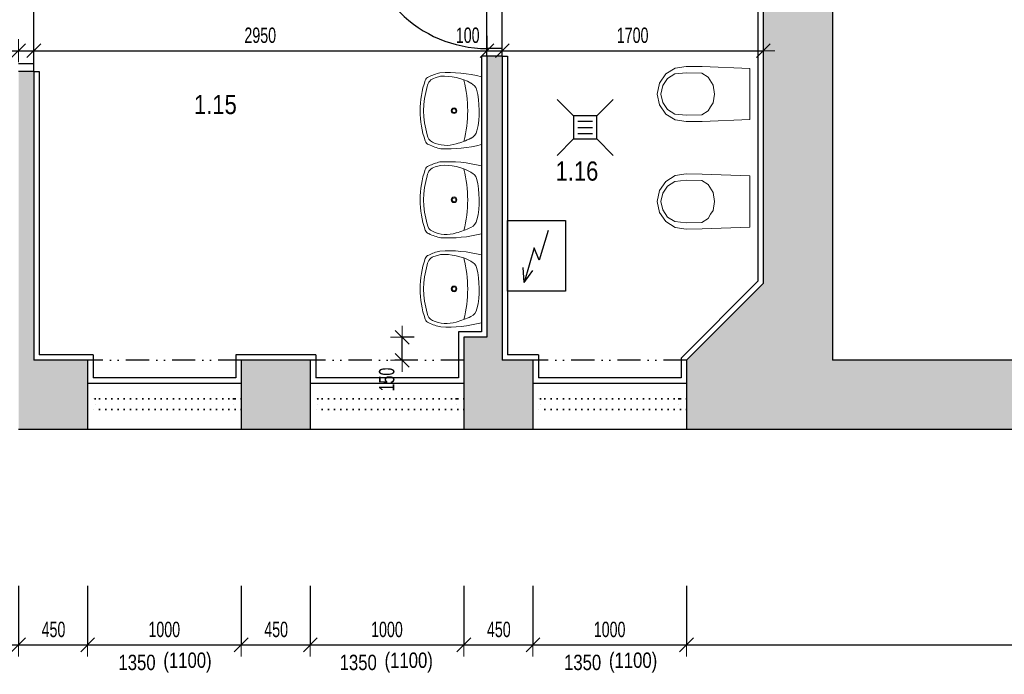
# Model space of a CAD drawing. Header units: millimetres. Extents: x -19215 to 25158, y -68454 to -42345.
# Tile 20 of 23: x 12335 to 18746, y -59191 to -54929. Entities that reach past the tile are written whole.
import ezdxf

# ---------------------------------------------------------------- set-up
doc = ezdxf.new("R2010")
doc.units = ezdxf.units.MM
doc.header["$PDMODE"] = 65
doc.linetypes.add('JIS_09_15', pattern=[300, 150, -50, 0, -50, 0, -50])
doc.linetypes.add('Teckovana 0.5x_2', pattern=[40, 0, -40])
doc.layers.add('XR$1$1.NP - STÁVAJÍCÍ_1', color=7, linetype='Continuous', lineweight=25)
doc.layers.add('XR$2$1.NP - KOTY_1', color=7, linetype='Continuous', lineweight=25)
doc.styles.add('ARIAL', font='ARIAL.TTF')
doc.styles.add('ARIALNARROW', font='ARIALN.TTF')
doc.dimstyles.new('DIMSTYLE_11', dxfattribs={"dimtxt": 100, "dimasz": 150, "dimexe": 0, "dimexo": 0, "dimgap": 50, "dimtad": 2, "dimdec": 0, "dimrnd": 5, "dimdsep": 46, "dimtxsty": 'ARIALNARROW', "dimblk1": 'ALL_ML_STRICH', "dimblk2": 'ALL_ML_STRICH', "dimsah": 1, "dimcen": 0, "dimclrd": 96, "dimclre": 96, "dimclrt": 96, "dimadec": 0, "dimazin": 0, "dimtfac": 1, "dimtdec": 0, "dimtix": 1, "dimtmove": 2, "dimatfit": 3, "dimfxl": 0, "dimtvp": 1.2, "dimtzin": 0, "dimlwd": 0, "dimlwe": 13, "dimarcsym": 0})
doc.dimstyles.new('DIMSTYLE_3', dxfattribs={"dimtxt": 100, "dimasz": 150, "dimexe": 0, "dimexo": 0, "dimgap": 50, "dimtad": 2, "dimdec": 0, "dimrnd": 5, "dimdsep": 46, "dimtxsty": 'ARIALNARROW', "dimblk1": 'ALL_ML_STRICH', "dimblk2": 'ALL_ML_STRICH', "dimsah": 1, "dimcen": 0, "dimclrd": 96, "dimclre": 96, "dimclrt": 96, "dimadec": 0, "dimazin": 0, "dimtfac": 1, "dimtdec": 0, "dimtix": 1, "dimtmove": 2, "dimatfit": 3, "dimfxl": 0, "dimtzin": 0, "dimlwd": 0, "dimlwe": 13, "dimarcsym": 0})

# ---------------------------------------------------------------- blocks, each defined once
blk = doc.blocks.new('ALL_ML_STRICH')
at = {"color": 0, "linetype": 'ByBlock', "lineweight": -2}
for p, q in [((0, -0.5), (0, 0.5)), ((-1, 0), (0.5, 0)), ((-0.3, -0.3), (0.3, 0.3))]:
    blk.add_line(p, q, dxfattribs=at)
blk = doc.blocks.new('*D6')
at = {"layer": 'DEFPOINTS', "color": 96, "linetype": 'Continuous', "lineweight": 13}
for p in [(14227.2, -58514.7), (15227.2, -58514.7), (14227.2, -58999.3)]:
    blk.add_point(p, dxfattribs=at)
at = {"layer": 'XR$1$1.NP - STÁVAJÍCÍ_1', "color": 96, "linetype": 'Continuous', "lineweight": -2}
for p, q in [((14227.2, -58614.7), (14227.2, -58999.3)), ((15227.2, -58614.7), (15227.2, -58999.3)), ((14227.2, -58999.3), (15227.2, -58999.3))]:
    blk.add_line(p, q, dxfattribs=at)
at = {"layer": 'XR$1$1.NP - STÁVAJÍCÍ_1', "color": 96, "linetype": 'Continuous', "lineweight": 13, "xscale": 150, "yscale": 150, "zscale": 150, "rotation": 180}
blk.add_blockref('ALL_ML_STRICH', (14227.2, -58999.3), dxfattribs=at)
at = {"layer": 'XR$1$1.NP - STÁVAJÍCÍ_1', "color": 96, "linetype": 'Continuous', "lineweight": 13, "xscale": 150, "yscale": 150, "zscale": 150}
blk.add_blockref('ALL_ML_STRICH', (15227.2, -58999.3), dxfattribs=at)
at = {"layer": 'XR$1$1.NP - STÁVAJÍCÍ_1', "color": 96, "linetype": 'Continuous', "lineweight": 13, "insert": (14726.1, -58899.3), "char_height": 100, "width": 324.571, "attachment_point": 5, "style": 'ARIALNARROW'}
blk.add_mtext('\\W0.81;\\A1;{1000}', dxfattribs=at)
blk = doc.blocks.new('*D7')
at = {"layer": 'DEFPOINTS', "color": 96, "linetype": 'Continuous', "lineweight": 13}
for p in [(15227.2, -58514.7), (15677.2, -58514.7), (15227.2, -58999.3)]:
    blk.add_point(p, dxfattribs=at)
at = {"layer": 'XR$1$1.NP - STÁVAJÍCÍ_1', "color": 96, "linetype": 'Continuous', "lineweight": -2}
for p, q in [((15227.2, -58614.7), (15227.2, -58999.3)), ((15677.2, -58614.7), (15677.2, -58999.3)), ((15227.2, -58999.3), (15677.2, -58999.3))]:
    blk.add_line(p, q, dxfattribs=at)
at = {"layer": 'XR$1$1.NP - STÁVAJÍCÍ_1', "color": 96, "linetype": 'Continuous', "lineweight": 13, "xscale": 150, "yscale": 150, "zscale": 150, "rotation": 180}
blk.add_blockref('ALL_ML_STRICH', (15227.2, -58999.3), dxfattribs=at)
at = {"layer": 'XR$1$1.NP - STÁVAJÍCÍ_1', "color": 96, "linetype": 'Continuous', "lineweight": 13, "xscale": 150, "yscale": 150, "zscale": 150}
blk.add_blockref('ALL_ML_STRICH', (15677.2, -58999.3), dxfattribs=at)
at = {"layer": 'XR$1$1.NP - STÁVAJÍCÍ_1', "color": 96, "linetype": 'Continuous', "lineweight": 13, "insert": (15454.7, -58899.3), "char_height": 100, "width": 243.429, "attachment_point": 5, "style": 'ARIALNARROW'}
blk.add_mtext('\\W0.81;\\A1;{450}', dxfattribs=at)
blk = doc.blocks.new('*D8')
at = {"layer": 'DEFPOINTS', "color": 96, "linetype": 'Continuous', "lineweight": 13}
for p in [(15677.2, -58514.7), (16677.2, -58514.7), (15677.2, -58999.3)]:
    blk.add_point(p, dxfattribs=at)
at = {"layer": 'XR$1$1.NP - STÁVAJÍCÍ_1', "color": 96, "linetype": 'Continuous', "lineweight": -2}
for p, q in [((15677.2, -58614.7), (15677.2, -58999.3)), ((16677.2, -58614.7), (16677.2, -58999.3)), ((15677.2, -58999.3), (16677.2, -58999.3))]:
    blk.add_line(p, q, dxfattribs=at)
at = {"layer": 'XR$1$1.NP - STÁVAJÍCÍ_1', "color": 96, "linetype": 'Continuous', "lineweight": 13, "xscale": 150, "yscale": 150, "zscale": 150, "rotation": 180}
blk.add_blockref('ALL_ML_STRICH', (15677.2, -58999.3), dxfattribs=at)
at = {"layer": 'XR$1$1.NP - STÁVAJÍCÍ_1', "color": 96, "linetype": 'Continuous', "lineweight": 13, "xscale": 150, "yscale": 150, "zscale": 150}
blk.add_blockref('ALL_ML_STRICH', (16677.2, -58999.3), dxfattribs=at)
at = {"layer": 'XR$1$1.NP - STÁVAJÍCÍ_1', "color": 96, "linetype": 'Continuous', "lineweight": 13, "insert": (16176.1, -58899.3), "char_height": 100, "width": 324.571, "attachment_point": 5, "style": 'ARIALNARROW'}
blk.add_mtext('\\W0.81;\\A1;{1000}', dxfattribs=at)
blk = doc.blocks.new('*D9')
at = {"layer": 'DEFPOINTS', "color": 96, "linetype": 'Continuous', "lineweight": 13}
for p in [(11327.2, -58514.7), (12327.2, -58514.7), (11327.2, -58999.3)]:
    blk.add_point(p, dxfattribs=at)
at = {"layer": 'XR$1$1.NP - STÁVAJÍCÍ_1', "color": 96, "linetype": 'Continuous', "lineweight": -2}
for p, q in [((11327.2, -58614.7), (11327.2, -58999.3)), ((12327.2, -58614.7), (12327.2, -58999.3)), ((11327.2, -58999.3), (12327.2, -58999.3))]:
    blk.add_line(p, q, dxfattribs=at)
at = {"layer": 'XR$1$1.NP - STÁVAJÍCÍ_1', "color": 96, "linetype": 'Continuous', "lineweight": 13, "xscale": 150, "yscale": 150, "zscale": 150, "rotation": 180}
blk.add_blockref('ALL_ML_STRICH', (11327.2, -58999.3), dxfattribs=at)
at = {"layer": 'XR$1$1.NP - STÁVAJÍCÍ_1', "color": 96, "linetype": 'Continuous', "lineweight": 13, "xscale": 150, "yscale": 150, "zscale": 150}
blk.add_blockref('ALL_ML_STRICH', (12327.2, -58999.3), dxfattribs=at)
at = {"layer": 'XR$1$1.NP - STÁVAJÍCÍ_1', "color": 96, "linetype": 'Continuous', "lineweight": 13, "insert": (11826.1, -58899.3), "char_height": 100, "width": 324.571, "attachment_point": 5, "style": 'ARIALNARROW'}
blk.add_mtext('\\W0.81;\\A1;{1000}', dxfattribs=at)
blk = doc.blocks.new('*D10')
at = {"layer": 'DEFPOINTS', "color": 96, "linetype": 'Continuous', "lineweight": 13}
for p in [(12327.2, -58514.7), (12777.2, -58514.7), (12327.2, -58999.3)]:
    blk.add_point(p, dxfattribs=at)
at = {"layer": 'XR$1$1.NP - STÁVAJÍCÍ_1', "color": 96, "linetype": 'Continuous', "lineweight": -2}
for p, q in [((12327.2, -58614.7), (12327.2, -58999.3)), ((12777.2, -58614.7), (12777.2, -58999.3)), ((12327.2, -58999.3), (12777.2, -58999.3))]:
    blk.add_line(p, q, dxfattribs=at)
at = {"layer": 'XR$1$1.NP - STÁVAJÍCÍ_1', "color": 96, "linetype": 'Continuous', "lineweight": 13, "xscale": 150, "yscale": 150, "zscale": 150, "rotation": 180}
blk.add_blockref('ALL_ML_STRICH', (12327.2, -58999.3), dxfattribs=at)
at = {"layer": 'XR$1$1.NP - STÁVAJÍCÍ_1', "color": 96, "linetype": 'Continuous', "lineweight": 13, "xscale": 150, "yscale": 150, "zscale": 150}
blk.add_blockref('ALL_ML_STRICH', (12777.2, -58999.3), dxfattribs=at)
at = {"layer": 'XR$1$1.NP - STÁVAJÍCÍ_1', "color": 96, "linetype": 'Continuous', "lineweight": 13, "insert": (12554.7, -58899.3), "char_height": 100, "width": 243.429, "attachment_point": 5, "style": 'ARIALNARROW'}
blk.add_mtext('\\W0.81;\\A1;{450}', dxfattribs=at)
blk = doc.blocks.new('*D11')
at = {"layer": 'DEFPOINTS', "color": 96, "linetype": 'Continuous', "lineweight": 13}
for p in [(12777.2, -58514.7), (13777.2, -58514.7), (12777.2, -58999.3)]:
    blk.add_point(p, dxfattribs=at)
at = {"layer": 'XR$1$1.NP - STÁVAJÍCÍ_1', "color": 96, "linetype": 'Continuous', "lineweight": -2}
for p, q in [((12777.2, -58614.7), (12777.2, -58999.3)), ((13777.2, -58614.7), (13777.2, -58999.3)), ((12777.2, -58999.3), (13777.2, -58999.3))]:
    blk.add_line(p, q, dxfattribs=at)
at = {"layer": 'XR$1$1.NP - STÁVAJÍCÍ_1', "color": 96, "linetype": 'Continuous', "lineweight": 13, "xscale": 150, "yscale": 150, "zscale": 150, "rotation": 180}
blk.add_blockref('ALL_ML_STRICH', (12777.2, -58999.3), dxfattribs=at)
at = {"layer": 'XR$1$1.NP - STÁVAJÍCÍ_1', "color": 96, "linetype": 'Continuous', "lineweight": 13, "xscale": 150, "yscale": 150, "zscale": 150}
blk.add_blockref('ALL_ML_STRICH', (13777.2, -58999.3), dxfattribs=at)
at = {"layer": 'XR$1$1.NP - STÁVAJÍCÍ_1', "color": 96, "linetype": 'Continuous', "lineweight": 13, "insert": (13276.1, -58899.3), "char_height": 100, "width": 324.571, "attachment_point": 5, "style": 'ARIALNARROW'}
blk.add_mtext('\\W0.81;\\A1;{1000}', dxfattribs=at)
blk = doc.blocks.new('*D12')
at = {"layer": 'DEFPOINTS', "color": 96, "linetype": 'Continuous', "lineweight": 13}
for p in [(13777.2, -58514.7), (14227.2, -58514.7), (13777.2, -58999.3)]:
    blk.add_point(p, dxfattribs=at)
at = {"layer": 'XR$1$1.NP - STÁVAJÍCÍ_1', "color": 96, "linetype": 'Continuous', "lineweight": -2}
for p, q in [((13777.2, -58614.7), (13777.2, -58999.3)), ((14227.2, -58614.7), (14227.2, -58999.3)), ((13777.2, -58999.3), (14227.2, -58999.3))]:
    blk.add_line(p, q, dxfattribs=at)
at = {"layer": 'XR$1$1.NP - STÁVAJÍCÍ_1', "color": 96, "linetype": 'Continuous', "lineweight": 13, "xscale": 150, "yscale": 150, "zscale": 150, "rotation": 180}
blk.add_blockref('ALL_ML_STRICH', (13777.2, -58999.3), dxfattribs=at)
at = {"layer": 'XR$1$1.NP - STÁVAJÍCÍ_1', "color": 96, "linetype": 'Continuous', "lineweight": 13, "xscale": 150, "yscale": 150, "zscale": 150}
blk.add_blockref('ALL_ML_STRICH', (14227.2, -58999.3), dxfattribs=at)
at = {"layer": 'XR$1$1.NP - STÁVAJÍCÍ_1', "color": 96, "linetype": 'Continuous', "lineweight": 13, "insert": (14004.7, -58899.3), "char_height": 100, "width": 243.429, "attachment_point": 5, "style": 'ARIALNARROW'}
blk.add_mtext('\\W0.81;\\A1;{450}', dxfattribs=at)
blk = doc.blocks.new('*D13')
at = {"layer": 'DEFPOINTS', "color": 96, "linetype": 'Continuous', "lineweight": 13}
for p in [(23787.2, -51758.2), (16677.2, -58054.7), (16677.2, -58999.3)]:
    blk.add_point(p, dxfattribs=at)
at = {"layer": 'XR$1$1.NP - STÁVAJÍCÍ_1', "color": 96, "linetype": 'Continuous', "lineweight": -2}
for p, q in [((16677.2, -58614.7), (16677.2, -58999.3)), ((23787.2, -58614.7), (23787.2, -58999.3)), ((16677.2, -58999.3), (23787.2, -58999.3))]:
    blk.add_line(p, q, dxfattribs=at)
at = {"layer": 'XR$1$1.NP - STÁVAJÍCÍ_1', "color": 96, "linetype": 'Continuous', "lineweight": 13, "xscale": 150, "yscale": 150, "zscale": 150, "rotation": 180}
blk.add_blockref('ALL_ML_STRICH', (16677.2, -58999.3), dxfattribs=at)
at = {"layer": 'XR$1$1.NP - STÁVAJÍCÍ_1', "color": 96, "linetype": 'Continuous', "lineweight": 13, "xscale": 150, "yscale": 150, "zscale": 150}
blk.add_blockref('ALL_ML_STRICH', (23787.2, -58999.3), dxfattribs=at)
at = {"layer": 'XR$1$1.NP - STÁVAJÍCÍ_1', "color": 96, "linetype": 'Continuous', "lineweight": 13, "insert": (20231.1, -58759.3), "char_height": 100, "width": 324.571, "attachment_point": 5, "style": 'ARIALNARROW'}
blk.add_mtext('\\W0.81;\\A1;{7110}', dxfattribs=at)
blk = doc.blocks.new('*D109')
at = {"layer": 'DEFPOINTS', "color": 96, "linetype": 'Continuous', "lineweight": 13}
for p in [(6577.2, -55131.1), (12327.2, -55131.1), (6577.2, -55293.4)]:
    blk.add_point(p, dxfattribs=at)
at = {"layer": 'XR$2$1.NP - KOTY_1', "color": 96, "linetype": 'Continuous', "lineweight": -2}
for p, q in [((6577.2, -55193.4), (6577.2, -55131.1)), ((6577.2, -55131.1), (12327.2, -55131.1)), ((12327.2, -55131.1), (12327.2, -55131.1))]:
    blk.add_line(p, q, dxfattribs=at)
at = {"layer": 'XR$2$1.NP - KOTY_1', "color": 96, "linetype": 'Continuous', "lineweight": 13, "xscale": 150, "yscale": 150, "zscale": 150, "rotation": 180}
blk.add_blockref('ALL_ML_STRICH', (6577.2, -55131.1), dxfattribs=at)
at = {"layer": 'XR$2$1.NP - KOTY_1', "color": 96, "linetype": 'Continuous', "lineweight": 13, "xscale": 150, "yscale": 150, "zscale": 150}
blk.add_blockref('ALL_ML_STRICH', (12327.2, -55131.1), dxfattribs=at)
at = {"layer": 'XR$2$1.NP - KOTY_1', "color": 96, "linetype": 'Continuous', "lineweight": 13, "insert": (9451.1, -55031.1), "char_height": 100, "width": 324.571, "attachment_point": 5, "style": 'ARIALNARROW'}
blk.add_mtext('\\W0.81;\\A1;{5750}', dxfattribs=at)
blk = doc.blocks.new('*D110')
at = {"layer": 'DEFPOINTS', "color": 96, "linetype": 'Continuous', "lineweight": 13}
for p in [(12327.2, -55131.1), (12327.2, -55131.1), (12427.2, -55131.1)]:
    blk.add_point(p, dxfattribs=at)
at = {"layer": 'XR$2$1.NP - KOTY_1', "color": 96, "linetype": 'Continuous', "lineweight": -2}
for p, q in [((12327.2, -55131.1), (12327.2, -55131.1)), ((12327.2, -55131.1), (12427.2, -55131.1)), ((12427.2, -55131.1), (12427.2, -55131.1))]:
    blk.add_line(p, q, dxfattribs=at)
at = {"layer": 'XR$2$1.NP - KOTY_1', "color": 96, "linetype": 'Continuous', "lineweight": 13, "xscale": 150, "yscale": 150, "zscale": 150, "rotation": 180}
blk.add_blockref('ALL_ML_STRICH', (12327.2, -55131.1), dxfattribs=at)
at = {"layer": 'XR$2$1.NP - KOTY_1', "color": 96, "linetype": 'Continuous', "lineweight": 13, "xscale": 150, "yscale": 150, "zscale": 150}
blk.add_blockref('ALL_ML_STRICH', (12427.2, -55131.1), dxfattribs=at)
at = {"layer": 'XR$2$1.NP - KOTY_1', "color": 96, "linetype": 'Continuous', "lineweight": 13, "insert": (12202, -55031.1), "char_height": 100, "width": 243.429, "attachment_point": 5, "style": 'ARIALNARROW'}
blk.add_mtext('\\W0.81;\\A1;{100}', dxfattribs=at)
blk = doc.blocks.new('*D111')
at = {"layer": 'DEFPOINTS', "color": 96, "linetype": 'Continuous', "lineweight": 13}
for p in [(12427.2, -55131.1), (12427.2, -55131.1), (15377.2, -55134)]:
    blk.add_point(p, dxfattribs=at)
at = {"layer": 'XR$2$1.NP - KOTY_1', "color": 96, "linetype": 'Continuous', "lineweight": -2}
for p, q in [((15377.2, -55034), (15377.2, -55131.1)), ((12427.2, -55131.1), (12427.2, -55131.1)), ((12427.2, -55131.1), (15377.2, -55131.1))]:
    blk.add_line(p, q, dxfattribs=at)
at = {"layer": 'XR$2$1.NP - KOTY_1', "color": 96, "linetype": 'Continuous', "lineweight": 13, "xscale": 150, "yscale": 150, "zscale": 150, "rotation": 180}
blk.add_blockref('ALL_ML_STRICH', (12427.2, -55131.1), dxfattribs=at)
at = {"layer": 'XR$2$1.NP - KOTY_1', "color": 96, "linetype": 'Continuous', "lineweight": 13, "xscale": 150, "yscale": 150, "zscale": 150}
blk.add_blockref('ALL_ML_STRICH', (15377.2, -55131.1), dxfattribs=at)
at = {"layer": 'XR$2$1.NP - KOTY_1', "color": 96, "linetype": 'Continuous', "lineweight": 13, "insert": (13901.1, -55031.1), "char_height": 100, "width": 324.571, "attachment_point": 5, "style": 'ARIALNARROW'}
blk.add_mtext('\\W0.81;\\A1;{2950}', dxfattribs=at)
blk = doc.blocks.new('*D112')
at = {"layer": 'DEFPOINTS', "color": 96, "linetype": 'Continuous', "lineweight": 13}
for p in [(15377.2, -55131.1), (15377.2, -55134), (15477.2, -55131.1)]:
    blk.add_point(p, dxfattribs=at)
at = {"layer": 'XR$2$1.NP - KOTY_1', "color": 96, "linetype": 'Continuous', "lineweight": -2}
for p, q in [((15377.2, -55034), (15377.2, -55131.1)), ((15377.2, -55131.1), (15477.2, -55131.1)), ((15477.2, -55131.1), (15477.2, -55131.1))]:
    blk.add_line(p, q, dxfattribs=at)
at = {"layer": 'XR$2$1.NP - KOTY_1', "color": 96, "linetype": 'Continuous', "lineweight": 13, "xscale": 150, "yscale": 150, "zscale": 150, "rotation": 180}
blk.add_blockref('ALL_ML_STRICH', (15377.2, -55131.1), dxfattribs=at)
at = {"layer": 'XR$2$1.NP - KOTY_1', "color": 96, "linetype": 'Continuous', "lineweight": 13, "xscale": 150, "yscale": 150, "zscale": 150}
blk.add_blockref('ALL_ML_STRICH', (15477.2, -55131.1), dxfattribs=at)
at = {"layer": 'XR$2$1.NP - KOTY_1', "color": 96, "linetype": 'Continuous', "lineweight": 13, "insert": (15252, -55031.1), "char_height": 100, "width": 243.429, "attachment_point": 5, "style": 'ARIALNARROW'}
blk.add_mtext('\\W0.81;\\A1;{100}', dxfattribs=at)
blk = doc.blocks.new('*D113')
at = {"layer": 'DEFPOINTS', "color": 96, "linetype": 'Continuous', "lineweight": 13}
for p in [(15477.2, -55131.1), (15477.2, -55131.1), (17177.2, -55131.1)]:
    blk.add_point(p, dxfattribs=at)
at = {"layer": 'XR$2$1.NP - KOTY_1', "color": 96, "linetype": 'Continuous', "lineweight": -2}
for p, q in [((15477.2, -55131.1), (15477.2, -55131.1)), ((15477.2, -55131.1), (17177.2, -55131.1)), ((17177.2, -55131.1), (17177.2, -55131.1))]:
    blk.add_line(p, q, dxfattribs=at)
at = {"layer": 'XR$2$1.NP - KOTY_1', "color": 96, "linetype": 'Continuous', "lineweight": 13, "xscale": 150, "yscale": 150, "zscale": 150, "rotation": 180}
blk.add_blockref('ALL_ML_STRICH', (15477.2, -55131.1), dxfattribs=at)
at = {"layer": 'XR$2$1.NP - KOTY_1', "color": 96, "linetype": 'Continuous', "lineweight": 13, "xscale": 150, "yscale": 150, "zscale": 150}
blk.add_blockref('ALL_ML_STRICH', (17177.2, -55131.1), dxfattribs=at)
at = {"layer": 'XR$2$1.NP - KOTY_1', "color": 96, "linetype": 'Continuous', "lineweight": 13, "insert": (16326.1, -55031.1), "char_height": 100, "width": 324.571, "attachment_point": 5, "style": 'ARIALNARROW'}
blk.add_mtext('\\W0.81;\\A1;{1700}', dxfattribs=at)
blk = doc.blocks.new('*D141')
at = {"layer": 'DEFPOINTS', "color": 96, "linetype": 'Continuous', "lineweight": 13}
for p in [(15003.6, -56996.7), (14825, -57146.7), (14971.6, -57146.7)]:
    blk.add_point(p, dxfattribs=at)
at = {"layer": 'XR$2$1.NP - KOTY_1', "color": 96, "linetype": 'Continuous', "lineweight": -2}
for p, q in [((14903.6, -56996.7), (14825, -56996.7)), ((14825, -57146.7), (14825, -56996.7)), ((14871.6, -57146.7), (14825, -57146.7))]:
    blk.add_line(p, q, dxfattribs=at)
at = {"layer": 'XR$2$1.NP - KOTY_1', "color": 96, "linetype": 'Continuous', "lineweight": 13, "xscale": 150, "yscale": 150, "zscale": 150}
for p, rotation in [((14825, -56996.7), 90), ((14825, -57146.7), 270)]:
    blk.add_blockref('ALL_ML_STRICH', p, dxfattribs=dict(at, rotation=rotation))
at = {"layer": 'XR$2$1.NP - KOTY_1', "color": 96, "linetype": 'Continuous', "lineweight": 13, "insert": (14725, -57271.8), "char_height": 100, "width": 243.429, "attachment_point": 5, "rotation": 90, "style": 'ARIALNARROW'}
blk.add_mtext('\\W0.81;\\A1;{150}', dxfattribs=at)

msp = doc.modelspace()

# ---------------------------------------------------------------- hatches: boundary and pattern name
at = {"layer": 'XR$1$1.NP - STÁVAJÍCÍ_1', "linetype": 'Continuous', "lineweight": 13}
for points in [[(23157.2, -57146.7), (17627.2, -57146.7), (17627.2, -53466.7), (17177.2, -53466.7), (17177.2, -53566.7), (16277.2, -53566.7), (16277.2, -54016.7), (14477.2, -54016.7), (14477.2, -53566.7), (13477.2, -53566.7), (13477.2, -54166.7), (15377.2, -54166.7), (15377.2, -54266.7), (15477.2, -54266.7), (15477.2, -54166.7), (17177.2, -54166.7), (17177.2, -56646.7), (16677.2, -57146.7), (16677.2, -57596.7), (23607.2, -57596.7), (23607.2, -57021.7), (23157.2, -57021.7)], [(15377.2, -56996.7), (15227.2, -56996.7), (15227.2, -57596.7), (15677.2, -57596.7), (15677.2, -57146.7), (15477.2, -57146.7), (15477.2, -55166.7), (15377.2, -55166.7)], [(12427.2, -55266.7), (12327.2, -55266.7), (12327.2, -57596.7), (12777.2, -57596.7), (12777.2, -57146.7), (12427.2, -57146.7)], [(13777.2, -57596.7), (14227.2, -57596.7), (14227.2, -57146.7), (13777.2, -57146.7)]]:
    msp.add_hatch(color=254, dxfattribs=at).paths.add_polyline_path(points)

# ---------------------------------------------------------------- linework, layer by layer
at = {"layer": 'XR$1$1.NP - STÁVAJÍCÍ_1', "color": 250, "linetype": 'Continuous', "lineweight": 25}
for p, q in [((17627.2, -53466.7), (17627.2, -57146.7)), ((17177.2, -54166.7), (17177.2, -56646.7)), ((17142.2, -54201.7), (17142.2, -56632.2)), ((15377.2, -55166.7), (15377.2, -54266.7)), ((15477.2, -55166.7), (15477.2, -54266.7)), ((12427.2, -55266.7), (12427.2, -54366.7)), ((15477.2, -55116.7), (15377.2, -55116.7)), ((15342.2, -55166.7), (15342.2, -56961.7)), ((15377.2, -55166.7), (15342.2, -55166.7)), ((15477.2, -55166.7), (15377.2, -55166.7)), ((15377.2, -55166.7), (15377.2, -56996.7)), ((15477.2, -55166.7), (15477.2, -57146.7)), ((15477.2, -55166.7), (15512.2, -55166.7)), ((15512.2, -55166.7), (15512.2, -57111.7)), ((12427.2, -55216.7), (12327.2, -55216.7)), ((12427.2, -55266.7), (12327.2, -55266.7)), ((12427.2, -55266.7), (12427.2, -57146.7)), ((12427.2, -55266.7), (12462.2, -55266.7)), ((12462.2, -55266.7), (12462.2, -57111.7)), ((15941.9, -55555.1), (15834.7, -55447.9)), ((16091.9, -55555.1), (16199.2, -55447.9)), ((15968.9, -55590.1), (16064.9, -55590.1)), ((15968.9, -55630.1), (16064.9, -55630.1)), ((15834.7, -55812.4), (15941.9, -55705.1)), ((15968.9, -55670.1), (16064.9, -55670.1)), ((16199.2, -55812.4), (16091.9, -55705.1)), ((15776.9, -56301.8), (15717.9, -56495.6)), ((15683.9, -56413.6), (15620.5, -56640.9)), ((15717.9, -56495.6), (15683.9, -56413.6)), ((15620.5, -56640.9), (15613.9, -56543.4)), ((15620.5, -56640.9), (15676.6, -56561)), ((17142.2, -56632.2), (16642.2, -57132.2)), ((17177.2, -56646.7), (16677.2, -57146.7)), ((15192.2, -56961.7), (15192.2, -57261.7)), ((15342.2, -56961.7), (15192.2, -56961.7)), ((15227.2, -56996.7), (15227.2, -57146.7)), ((15377.2, -56996.7), (15227.2, -56996.7)), ((12812.2, -57111.7), (12462.2, -57111.7)), ((12812.2, -57111.7), (12812.2, -57261.7)), ((13742.2, -57111.7), (13742.2, -57261.7)), ((14262.2, -57111.7), (13742.2, -57111.7)), ((14262.2, -57111.7), (14262.2, -57261.7)), ((15712.2, -57111.7), (15512.2, -57111.7)), ((15712.2, -57111.7), (15712.2, -57261.7)), ((12777.2, -57146.7), (12427.2, -57146.7)), ((12777.2, -57146.7), (12777.2, -57596.7)), ((14227.2, -57146.7), (13777.2, -57146.7)), ((13777.2, -57146.7), (13777.2, -57596.7)), ((14227.2, -57146.7), (14227.2, -57596.7)), ((15227.2, -57146.7), (15227.2, -57596.7)), ((15677.2, -57146.7), (15477.2, -57146.7)), ((15677.2, -57146.7), (15677.2, -57596.7)), ((16642.2, -57132.2), (16642.2, -57261.7)), ((16677.2, -57146.7), (16677.2, -57596.7)), ((23157.2, -57146.7), (17627.2, -57146.7)), ((13777.2, -57296.7), (12777.2, -57296.7)), ((13742.2, -57261.7), (12812.2, -57261.7)), ((15227.2, -57296.7), (14227.2, -57296.7)), ((15192.2, -57261.7), (14262.2, -57261.7)), ((16677.2, -57296.7), (15677.2, -57296.7)), ((16642.2, -57261.7), (15712.2, -57261.7)), ((12777.2, -57596.7), (12327.2, -57596.7)), ((13777.2, -57596.7), (12777.2, -57596.7)), ((14227.2, -57596.7), (13777.2, -57596.7)), ((15227.2, -57596.7), (14227.2, -57596.7)), ((15677.2, -57596.7), (15227.2, -57596.7)), ((16677.2, -57596.7), (15677.2, -57596.7)), ((23607.2, -57596.7), (16677.2, -57596.7))]:
    msp.add_line(p, q, dxfattribs=at)
at = {"layer": 'XR$1$1.NP - STÁVAJÍCÍ_1', "color": 250, "linetype": 'Continuous', "lineweight": 13}
for p, q in [((16541.7, -55282), (16603.6, -55243.7)), ((16603.6, -55243.7), (16675.6, -55233)), ((16675.6, -55233), (16778.3, -55234.2)), ((16778.3, -55234.2), (17090.3, -55246.5)), ((17090.3, -55246.5), (17090.3, -55579.4)), ((15074.4, -55297.8), (15039.8, -55308)), ((15342.2, -55742.7), (15342.2, -55300.9)), ((16500, -55341.7), (16541.7, -55282)), ((16521.9, -55358.1), (16554, -55312.1)), ((16554, -55312.1), (16601.7, -55282.6)), ((16601.7, -55282.6), (16674.6, -55274.4)), ((16674.6, -55274.4), (16777.6, -55277)), ((16777.6, -55277), (16818.2, -55302.7)), ((16818.2, -55302.7), (16850.3, -55354.7)), ((15275, -55343.1), (15273, -55342)), ((16485.3, -55413), (16500, -55341.7)), ((16510.6, -55413), (16521.9, -55358.1)), ((16850.3, -55354.7), (16859.9, -55413)), ((16500, -55484.3), (16485.3, -55413)), ((16521.9, -55467.9), (16510.6, -55413)), ((16859.9, -55413), (16850.3, -55471.3)), ((16541.7, -55543.9), (16500, -55484.3)), ((16554, -55513.8), (16521.9, -55467.9)), ((16601.7, -55543.3), (16554, -55513.8)), ((16818.2, -55523.2), (16777.6, -55548.9)), ((16833.4, -55495.5), (16818.2, -55523.2)), ((16850.3, -55471.3), (16833.4, -55495.5)), ((16603.6, -55582.2), (16541.7, -55543.9)), ((16674.6, -55551.6), (16601.7, -55543.3)), ((16675.6, -55593), (16603.6, -55582.2)), ((16777.6, -55548.9), (16674.6, -55551.6)), ((17090.3, -55579.4), (16778.3, -55591.7)), ((16778.3, -55591.7), (16675.6, -55593)), ((15074.4, -55877.8), (15039.8, -55888)), ((15342.2, -56322.7), (15342.2, -55880.9)), ((15275, -55923.1), (15273, -55922)), ((16541.7, -55982), (16603.6, -55943.7)), ((16601.7, -55982.6), (16674.6, -55974.4)), ((16603.6, -55943.7), (16675.6, -55933)), ((16674.6, -55974.4), (16777.6, -55977)), ((16675.6, -55933), (16778.3, -55934.2)), ((16778.3, -55934.2), (17090.3, -55946.5)), ((17090.3, -55946.5), (17090.3, -56279.4)), ((16500, -56041.7), (16541.7, -55982)), ((16521.9, -56058.1), (16554, -56012.1)), ((16554, -56012.1), (16601.7, -55982.6)), ((16777.6, -55977), (16818.2, -56002.7)), ((16818.2, -56002.7), (16850.3, -56054.7)), ((16485.3, -56113), (16500, -56041.7)), ((16510.6, -56113), (16521.9, -56058.1)), ((16850.3, -56054.7), (16859.9, -56113)), ((16500, -56184.3), (16485.3, -56113)), ((16521.9, -56167.9), (16510.6, -56113)), ((16859.9, -56113), (16850.3, -56171.3)), ((16541.7, -56243.9), (16500, -56184.3)), ((16554, -56213.8), (16521.9, -56167.9)), ((16601.7, -56243.3), (16554, -56213.8)), ((16818.2, -56223.2), (16777.6, -56248.9)), ((16833.4, -56195.5), (16818.2, -56223.2)), ((16850.3, -56171.3), (16833.4, -56195.5)), ((16603.6, -56282.2), (16541.7, -56243.9)), ((16674.6, -56251.6), (16601.7, -56243.3)), ((16675.6, -56293), (16603.6, -56282.2)), ((16777.6, -56248.9), (16674.6, -56251.6)), ((16778.3, -56291.7), (16675.6, -56293)), ((17090.3, -56279.4), (16778.3, -56291.7)), ((15074.4, -56457.8), (15039.8, -56468)), ((15342.2, -56902.7), (15342.2, -56460.9)), ((15275, -56503.1), (15273, -56502))]:
    msp.add_line(p, q, dxfattribs=at)
at = {"layer": 'XR$1$1.NP - STÁVAJÍCÍ_1', "color": 250, "linetype": 'JIS_09_15', "lineweight": 25}
for p, q in [((13777.2, -57146.7), (12777.2, -57146.7)), ((15227.2, -57146.7), (14227.2, -57146.7)), ((16677.2, -57146.7), (15677.2, -57146.7))]:
    msp.add_line(p, q, dxfattribs=at)
at = {"layer": 'XR$1$1.NP - STÁVAJÍCÍ_1', "color": 7, "linetype": 'Teckovana 0.5x_2', "lineweight": 35}
for p, q in [((13777.2, -57396.7), (12777.2, -57396.7)), ((12827.2, -57396.7), (12827.2, -57466.7)), ((13727.2, -57396.7), (13727.2, -57466.7)), ((15227.2, -57396.7), (14227.2, -57396.7)), ((14277.2, -57396.7), (14277.2, -57466.7)), ((15177.2, -57396.7), (15177.2, -57466.7)), ((16677.2, -57396.7), (15677.2, -57396.7)), ((15727.2, -57396.7), (15727.2, -57466.7)), ((16627.2, -57396.7), (16627.2, -57466.7)), ((13777.2, -57466.7), (12777.2, -57466.7)), ((15227.2, -57466.7), (14227.2, -57466.7)), ((16677.2, -57466.7), (15677.2, -57466.7))]:
    msp.add_line(p, q, dxfattribs=at)
at = {"layer": 'XR$1$1.NP - STÁVAJÍCÍ_1', "color": 250, "linetype": 'Continuous', "lineweight": 25}
for points in [[(15941.9, -55705.1), (16091.9, -55705.1), (16091.9, -55555.1), (15941.9, -55555.1), (15941.9, -55705.1)], [(15888.6, -56696.4), (15512.2, -56696.4), (15512.2, -56236.9), (15888.6, -56236.9), (15888.6, -56696.4)]]:
    msp.add_lwpolyline(points, close=True, dxfattribs=at)
at = {"layer": 'XR$1$1.NP - STÁVAJÍCÍ_1', "color": 250, "linetype": 'Continuous', "lineweight": 13}
for centre, radius in [((15163.1, -55521.8), 18.4), ((15163.1, -55521.8), 12.5), ((15163.1, -56101.8), 18.4), ((15163.1, -56101.8), 12.5), ((15163.1, -56681.8), 18.4), ((15163.1, -56681.8), 12.5)]:
    msp.add_circle(centre, radius, dxfattribs=at)
at = {"layer": 'XR$1$1.NP - STÁVAJÍCÍ_1', "color": 250, "linetype": 'Continuous', "lineweight": 25}
msp.add_arc((15377.2, -54316.7), 800, 180, 270, dxfattribs=at)
at = {"layer": 'XR$1$1.NP - STÁVAJÍCÍ_1', "color": 250, "linetype": 'Continuous', "lineweight": 13}
for centre, radius, start, end in [((15555.2, -55521.8), 612.6, 161.23415, 198.76585), ((15009.3, -55336), 36, 106.62386, 161.68089), ((15055.6, -55373.6), 67.5, 103.61054, 172.40729), ((15130.8, -55552.7), 283.6, 102.12319, 117.69073), ((15125.4, -56151.8), 878.1, 75.70964, 93.5342), ((15095.7, -55669.8), 372.7, 61.59292, 93.28475), ((14446, -55522.3), 806.2, 345.71301, 14.28699), ((15501.2, -55522), 536.1, 162.93741, 197.06259), ((15242, -55407.2), 72.1, 19.99402, 62.81779), ((14744.6, -55523.3), 582.4, 347.21835, 13.985), ((15240.8, -55635.2), 73.8, 295.88362, 346.66341), ((15043, -55676.5), 54.3, 182.91431, 247.07001), ((15037.2, -55217.1), 538.8, 285.01307, 295.95513), ((15009.4, -55707.5), 36, 198.34231, 253.3538), ((15130.9, -55490.9), 283.6, 242.30968, 259.00226), ((15113.2, -55536), 211.3, 244.37714, 287.51239), ((15119.2, -54855.7), 914.6, 267.34219, 284.1121), ((15555.2, -56101.8), 612.6, 161.23415, 198.76585), ((15009.3, -55916), 36, 106.62386, 161.68089), ((15055.6, -55953.6), 67.5, 103.61054, 172.40729), ((15130.8, -56132.7), 283.6, 102.12319, 117.69073), ((15125.4, -56731.8), 878.1, 75.70964, 93.5342), ((15095.7, -56249.8), 372.7, 61.59292, 93.28475), ((14446, -56102.3), 806.2, 345.71301, 14.28699), ((15501.2, -56102), 536.1, 162.93741, 197.06259), ((15242, -55987.2), 72.1, 19.99402, 62.81779), ((14744.6, -56103.3), 582.4, 347.21835, 13.985), ((15043, -56256.5), 54.3, 182.91431, 247.07001), ((15037.2, -55797.1), 538.8, 285.01307, 295.95513), ((15240.8, -56215.2), 73.8, 295.88362, 346.66341), ((15009.4, -56287.5), 36, 198.34231, 253.3538), ((15130.9, -56070.9), 283.6, 242.30968, 259.00226), ((15113.2, -56116), 211.3, 244.37714, 287.51239), ((15119.2, -55435.7), 914.6, 267.34219, 284.1121), ((15555.2, -56681.8), 612.6, 161.23415, 198.76585), ((15009.3, -56496), 36, 106.62386, 161.68089), ((15055.6, -56533.6), 67.5, 103.61054, 172.40729), ((15130.8, -56712.7), 283.6, 102.12319, 117.69073), ((15125.4, -57311.8), 878.1, 75.70964, 93.5342), ((15095.7, -56829.8), 372.7, 61.59292, 93.28475), ((14446, -56682.3), 806.2, 345.71301, 14.28699), ((15501.2, -56682), 536.1, 162.93741, 197.06259), ((15242, -56567.2), 72.1, 19.99402, 62.81779), ((14744.6, -56683.3), 582.4, 347.21835, 13.985), ((15043, -56836.5), 54.3, 182.91431, 247.07001), ((15037.2, -56377.1), 538.8, 285.01307, 295.95513), ((15240.8, -56795.2), 73.8, 295.88362, 346.66341), ((15009.4, -56867.5), 36, 198.34231, 253.3538), ((15130.9, -56650.9), 283.6, 242.30968, 259.00226), ((15113.2, -56696), 211.3, 244.37714, 287.51239), ((15119.2, -56015.7), 914.6, 267.34219, 284.1121)]:
    msp.add_arc(centre, radius, start, end, dxfattribs=at)

# ---------------------------------------------------------------- texts
at = {"layer": 'XR$1$1.NP - STÁVAJÍCÍ_1', "color": 250, "linetype": 'Continuous', "lineweight": 25, "char_height": 125, "width": 347.294, "attachment_point": 1, "style": 'ARIAL'}
for s, insert in [('\\W0.82;1.15', (13469.7, -55418.6)), ('\\W0.82;1.16', (15823.9, -55852.1))]:
    msp.add_mtext(s, dxfattribs=dict(at, insert=insert))
at = {"layer": 'XR$1$1.NP - STÁVAJÍCÍ_1', "color": 96, "linetype": 'Continuous', "lineweight": 18, "char_height": 100, "attachment_point": 5, "style": 'ARIALNARROW'}
for s, insert, width in [('\\W0.95;1350', (13098.7, -59114.1), 295.658), ('\\W0.95;(1100)', (13427.4, -59114.1), 376.922), ('\\W0.95;1350', (14539.2, -59114.1), 295.658), ('\\W0.95;(1100)', (14868, -59114.1), 376.922), ('\\W0.95;1350', (16000.4, -59114.1), 295.658), ('\\W0.95;(1100)', (16329.2, -59114.1), 376.922)]:
    msp.add_mtext(s, dxfattribs=dict(at, insert=insert, width=width))

# ---------------------------------------------------------------- dimensions: what is measured, and where the dimension line sits
at = {"layer": 'XR$1$1.NP - STÁVAJÍCÍ_1', "color": 96, "linetype": 'Continuous', "lineweight": 13}
for base, p1, p2, picture, middle in [((23787.2, -58999.3), (16677.2, -58614.7), (23787.2, -58614.7), '*D13', (20231.1, -58759.3)), ((12327.2, -58999.3), (11327.2, -58614.7), (12327.2, -58614.7), '*D9', (11826.1, -58899.3)), ((12777.2, -58999.3), (12327.2, -58614.7), (12777.2, -58614.7), '*D10', (12554.7, -58899.3)), ((13777.2, -58999.3), (12777.2, -58614.7), (13777.2, -58614.7), '*D11', (13276.1, -58899.3)), ((14227.2, -58999.3), (13777.2, -58614.7), (14227.2, -58614.7), '*D12', (14004.7, -58899.3)), ((15227.2, -58999.3), (14227.2, -58614.7), (15227.2, -58614.7), '*D6', (14726.1, -58899.3)), ((15677.2, -58999.3), (15227.2, -58614.7), (15677.2, -58614.7), '*D7', (15454.7, -58899.3)), ((16677.2, -58999.3), (15677.2, -58614.7), (16677.2, -58614.7), '*D8', (16176.1, -58899.3))]:
    dim = msp.add_linear_dim(base=base, p1=p1, p2=p2, dimstyle='DIMSTYLE_3', override={"dimpost": '<>', "dimclrd": 96, "dimclre": 96, "dimclrt": 96, "dimlwd": 0, "dimlwe": 13}, dxfattribs=at)
    dim.commit()
    dim.dimension.update_dxf_attribs({"geometry": picture, "text_midpoint": middle, "dimtype": 160})
at = {"layer": 'XR$2$1.NP - KOTY_1', "color": 96, "linetype": 'Continuous', "lineweight": 13}
for base, p1, p2, dimstyle, picture, middle in [((12327.2, -55131.1), (6577.2, -55193.4), (12327.2, -55131.1), 'DIMSTYLE_3', '*D109', (9451.1, -55031.1)), ((12427.2, -55131.1), (12327.2, -55131.1), (12427.2, -55131.1), 'DIMSTYLE_11', '*D110', (12202, -55031.1)), ((15377.2, -55131.1), (12427.2, -55131.1), (15377.2, -55034), 'DIMSTYLE_3', '*D111', (13901.1, -55031.1)), ((15477.2, -55131.1), (15377.2, -55034), (15477.2, -55131.1), 'DIMSTYLE_11', '*D112', (15252, -55031.1)), ((17177.2, -55131.1), (15477.2, -55131.1), (17177.2, -55131.1), 'DIMSTYLE_3', '*D113', (16326.1, -55031.1))]:
    dim = msp.add_linear_dim(base=base, p1=p1, p2=p2, dimstyle=dimstyle, override={"dimpost": '<>', "dimclrd": 96, "dimclre": 96, "dimclrt": 96, "dimlwd": 0, "dimlwe": 13}, dxfattribs=at)
    dim.commit()
    dim.dimension.update_dxf_attribs({"geometry": picture, "text_midpoint": middle, "dimtype": 160})
dim = msp.add_linear_dim(base=(14825, -56996.7), p1=(14871.6, -57146.7), p2=(14903.6, -56996.7), angle=90, dimstyle='DIMSTYLE_11', override={"dimpost": '<>', "dimclrd": 96, "dimclre": 96, "dimclrt": 96, "dimlwd": 0, "dimlwe": 13}, dxfattribs=at)
dim.commit()
dim.dimension.update_dxf_attribs({"geometry": '*D141', "text_midpoint": (14725, -57271.8), "dimtype": 160})

doc.saveas('drawing.dxf')
